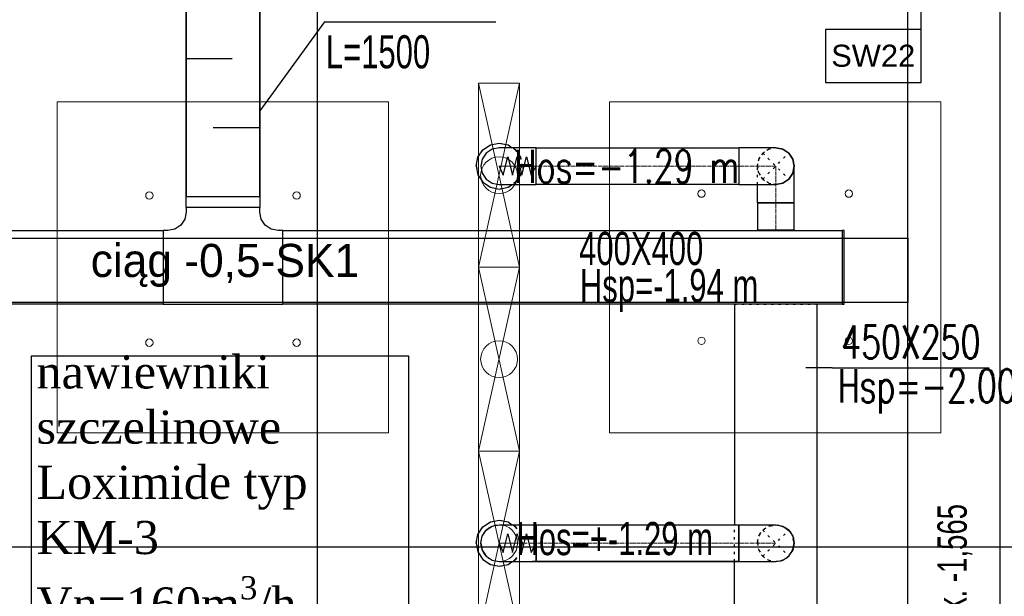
# Model space of a CAD drawing. Header units: centimetres. Extents: x -228435 to 46820, y -89367 to 152985.
# Tile 204 of 252: x 7856 to 13205, y 46731 to 49866. Entities that reach past the tile are written whole.
import ezdxf

# ---------------------------------------------------------------- set-up
doc = ezdxf.new("R2010")
doc.units = ezdxf.units.CM
doc.header["$LTSCALE"] = 50
doc.header["$PDMODE"] = 35
doc.header["$PDSIZE"] = 0.1
for name, pattern in [('CADVENT_CENTERLINE', [9.9, 7.4, -1, 0.5, -1]), ('CADVENT_HIDDEN', [0.8, 0.25, -0.55]), ('Kondygnacja  -0_5$0$HIDDEN', [9.525, 6.35, -3.175]), ('Kondygnacja  -0_5$0$HIDDEN2', [4.7625, 3.175, -1.5875]), ('Osie rzutów$0$DASHDOT2', [12.7, 6.35, -3.175, 0, -3.175])]:
    doc.linetypes.add(name, pattern=pattern)
doc.layers.get('0').update_dxf_attribs({"color": 8})
doc.layers.get('DEFPOINTS').update_dxf_attribs({"color": 8})
for name, color, linetype in [('01-103-Went PP_poziom-0_5$0$L_Nawiew', 3, 'Continuous'), ('bgde-nawiewDETAILS', 1, 'Continuous'), ('bgde-nawiewEXP', 1, 'Continuous'), ('bgde-nawiewHIDDEN', 1, 'Continuous'), ('bgde-tekst', 7, 'Continuous'), ('bgde_AJ_opis', 7, 'Continuous'), ('bgde_tlumik', 6, 'Continuous'), ('bgde_wymiary tłumik VAV', 7, 'Continuous'), ('Kondygnacja  -0_5$0$ARCH_INFO_OPISY_PRZEGRODY', 8, 'Continuous'), ('Kondygnacja  -0_5$0$ARCH_KONSTR_POWYŻEJ RZUTU', 8, 'Kondygnacja  -0_5$0$HIDDEN'), ('Kondygnacja  -0_5$0$ARCH_KONSTR_POWYŻEJ RZUTU_IST', 8, 'Kondygnacja  -0_5$0$HIDDEN2'), ('Osie rzutów$0$ARCH_INFO_OSIE_IST', 8, 'Osie rzutów$0$DASHDOT2'), ('Osie rzutów$0$ARCH_INFO_OSIE_OPISY_IST', 8, 'Continuous')]:
    doc.layers.add(name, color=color, linetype=linetype)
for name, color, linetype, lineweight in [('bgde-nawiewCEN', 7, 'Continuous', 13), ('bgde_AJ_specyfikacja', 2, 'Continuous', 30), ('bgde_nawiewnik', 11, 'Continuous', 5), ('Kondygnacja  -0_5$0$ARCH_INFO_WYMIARY', 8, 'Continuous', 9), ('SU Lampy kwadratowe  -05$0$ARCH_SUFITY_PODWIESZANE', 8, 'Continuous', 9)]:
    doc.layers.add(name, color=color, linetype=linetype, lineweight=lineweight)
doc.styles.add('Kondygnacja  -0_5$0$Arial', font='ARIAL.TTF')
doc.styles.add('Kondygnacja  -0_5$0$BIKTS', font='bikromsw.shx', dxfattribs={"width": 0.8})
doc.styles.add('Kondygnacja  -0_5$0$Romans', font='Romans.shx', dxfattribs={"width": 0.7})
doc.styles.add('Romans', font='Romans.shx')
doc.dimstyles.new('Kondygnacja  -0_5$0$Wymiary 1-100', dxfattribs={"dimtxt": 12, "dimasz": 10, "dimexe": 5, "dimexo": 0, "dimgap": 4, "dimtad": 1, "dimrnd": 0.5, "dimzin": 12, "dimdsep": 46, "dimtxsty": 'Kondygnacja  -0_5$0$Romans', "dimblk": 'Kondygnacja  -0_5$0$_Oblique', "dimcen": 10, "dimdle": 10, "dimclrt": 55, "dimazin": 0, "dimtfac": 1, "dimtmove": 1, "dimatfit": 3, "dimfxl": 0, "dimtolj": 1, "dimtzin": 0, "dimarcsym": 0})

# ---------------------------------------------------------------- blocks, each defined once
blk = doc.blocks.new('Osie rzutów')
at = {"layer": 'Osie rzutów$0$ARCH_INFO_OSIE_IST', "ltscale": 10}
blk.add_line((4436.04, 9200), (15156.54, 9200), dxfattribs=at)
blk = doc.blocks.new('SU Lampy kwadratowe  -05')
at = {"layer": 'SU Lampy kwadratowe  -05$0$ARCH_SUFITY_PODWIESZANE'}
for points in [[(12920, 9442), (13100, 9442), (13100, 9262), (12920, 9262)], [(13220, 9442), (13400, 9442), (13400, 9262), (13220, 9262)]]:
    blk.add_lwpolyline(points, close=True, dxfattribs=at)
for centre in [(13270, 9392), (13350, 9392), (12970, 9391), (13050, 9391), (12970, 9311), (13050, 9311), (13270, 9312), (13350, 9312)]:
    blk.add_circle(centre, 2, dxfattribs=at)
blk = doc.blocks.new('Kondygnacja  -0_5$0$konstrukcja istniejąca -0.5')
at = {"layer": 'Kondygnacja  -0_5$0$ARCH_KONSTR_POWYŻEJ RZUTU_IST', "ltscale": 10}
for points in [[(13432, 9825), (13432, 4975), (13382, 4975)], [(13382, 8625), (13382, 9775)], [(12338, 9367.89), (13382, 9367.89), (13382, 9332.89), (12338, 9332.89)]]:
    blk.add_lwpolyline(points, dxfattribs=at)
at = {"layer": 'Kondygnacja  -0_5$0$ARCH_KONSTR_POWYŻEJ RZUTU_IST', "style": 'Kondygnacja  -0_5$0$BIKTS', "width": 0.7}
blk.add_text('s.k. -1,565', height=16, rotation=90, dxfattribs=at).set_placement((13414.08, 9153.39))
blk = doc.blocks.new('Kondygnacja  -0_5$0$_Oblique')
at = {"color": 0, "linetype": 'ByBlock', "lineweight": -2}
blk.add_line((-0.5, -0.5), (0.5, 0.5), dxfattribs=at)
blk = doc.blocks.new('*D197')
at = {"layer": 'DEFPOINTS', "color": 0}
for p in [(9196, 79785), (9474.1, 79785), (9196, 12690)]:
    blk.add_point(p, dxfattribs=at)
at = {"layer": 'Kondygnacja  -0_5$0$ARCH_INFO_WYMIARY', "color": 0, "lineweight": -2}
for p, q in [((9466.1, 79785), (9479.1, 79785)), ((9474.1, 12680), (9474.1, 79795)), ((9466.1, 12690), (9479.1, 12690))]:
    blk.add_line(p, q, dxfattribs=at)
at = {"layer": 'Kondygnacja  -0_5$0$ARCH_INFO_WYMIARY', "color": 0, "lineweight": -2, "xscale": 10, "yscale": 10, "zscale": 10}
for p, rotation in [((9474.1, 79785), 90), ((9474.1, 12690), 270)]:
    blk.add_blockref('Kondygnacja  -0_5$0$_Oblique', p, dxfattribs=dict(at, rotation=rotation))
at = {"layer": 'Kondygnacja  -0_5$0$ARCH_INFO_WYMIARY', "color": 55, "insert": (9464.1, 46237.5), "char_height": 12, "attachment_point": 5, "rotation": 90, "style": 'Kondygnacja  -0_5$0$Romans'}
blk.add_mtext('\\A1;67095', dxfattribs=at)
blk = doc.blocks.new('*D212')
at = {"layer": 'DEFPOINTS', "color": 0}
for p in [(-30586.3, 81900), (-30681.1, 12489.5), (9064, 12489.5)]:
    blk.add_point(p, dxfattribs=at)
at = {"layer": 'Kondygnacja  -0_5$0$ARCH_INFO_WYMIARY', "color": 0, "lineweight": -2}
for p, q in [((-30673.1, 81900), (-30686.1, 81900)), ((-30681.1, 81910), (-30681.1, 12479.5)), ((-30673.1, 12489.5), (-30686.1, 12489.5))]:
    blk.add_line(p, q, dxfattribs=at)
at = {"layer": 'Kondygnacja  -0_5$0$ARCH_INFO_WYMIARY', "color": 0, "lineweight": -2, "xscale": 10, "yscale": 10, "zscale": 10}
for p, rotation in [((-30681.1, 81900), 90), ((-30681.1, 12489.5), 270)]:
    blk.add_blockref('Kondygnacja  -0_5$0$_Oblique', p, dxfattribs=dict(at, rotation=rotation))
at = {"layer": 'Kondygnacja  -0_5$0$ARCH_INFO_WYMIARY', "color": 55, "insert": (-30691.1, 47194.8), "char_height": 12, "attachment_point": 5, "rotation": 90, "style": 'Kondygnacja  -0_5$0$Romans'}
blk.add_mtext('\\A1;69410.5', dxfattribs=at)
blk = doc.blocks.new('*a388')
at = {"layer": 'bgde-tekst'}
blk.add_line((0, 0), (854, 0), dxfattribs=at)
blk = doc.blocks.new('A$C066D7839')
at = {"layer": 'bgde_nawiewnik'}
for p, q in [((-50, -11.15), (-50, 11.15)), ((-50, 11.15), (50, 11.15)), ((-50, -11.15), (50, 11.15)), ((50, -11.15), (-50, 11.15)), ((50, 11.15), (50, -11.15)), ((50, -11.15), (-50, -11.15))]:
    blk.add_line(p, q, dxfattribs=at)
blk.add_circle((0, 0), 10, dxfattribs=at)
blk = doc.blocks.new('t39')
at = {"layer": 'bgde_tlumik'}
for p, q in [((8759.9, 50404.7), (9159.9, 50404.7)), ((8907.4, 50029.7), (9157.4, 50029.7)), ((8759.9, 49654.7), (9009.9, 49654.7)), ((8907.4, 49279.7), (9157.4, 49279.7))]:
    blk.add_line(p, q, dxfattribs=at)
blk.add_lwpolyline([(8759.9, 48904.7), (9159.9, 48904.7), (9159.9, 50404.7), (8759.9, 50404.7)], close=True, dxfattribs=at)

msp = doc.modelspace()

# ---------------------------------------------------------------- linework, layer by layer
at = {"layer": 'bgde-nawiewCEN', "linetype": 'CADVENT_CENTERLINE', "ltscale": 0.06}
for p, q in [((10461.284, 49069.937), (10460.81, 49069.937)), ((10462.41, 49069.937), (10461.284, 49069.937)), ((10464.602, 49069.937), (10462.41, 49069.937)), ((10468.217, 49069.937), (10464.602, 49069.937)), ((10473.61, 49069.937), (10468.217, 49069.937)), ((10481.136, 49069.937), (10473.61, 49069.937)), ((10491.15, 49069.937), (10481.136, 49069.937)), ((10504.01, 49069.937), (10491.15, 49069.937)), ((10520.069, 49069.937), (10504.01, 49069.937)), ((10539.684, 49069.937), (10520.069, 49069.937)), ((10563.21, 49069.937), (10539.684, 49069.937)), ((10591.002, 49069.937), (10563.21, 49069.937)), ((10642.113, 49069.937), (10591.002, 49069.937)), ((10660.81, 49069.937), (10642.113, 49069.937)), ((11763.122, 49069.937), (10660.81, 49069.937)), ((11763.122, 49069.937), (11963.122, 49069.937)), ((11963.122, 48869.937), (11963.122, 49069.937)), ((11963.122, 48724.066), (11963.122, 48869.937)), ((11963.122, 48720.066), (11963.122, 48724.066)), ((10461.284, 47019.947), (10460.81, 47019.947)), ((10462.41, 47019.947), (10461.284, 47019.947)), ((10464.602, 47019.947), (10462.41, 47019.947)), ((10468.217, 47019.947), (10464.602, 47019.947)), ((10473.61, 47019.947), (10468.217, 47019.947)), ((10481.136, 47019.947), (10473.61, 47019.947)), ((10491.15, 47019.947), (10481.136, 47019.947)), ((10504.01, 47019.947), (10491.15, 47019.947)), ((10520.069, 47019.947), (10504.01, 47019.947)), ((10539.684, 47019.947), (10520.069, 47019.947)), ((10563.21, 47019.947), (10539.684, 47019.947)), ((10591.002, 47019.947), (10563.21, 47019.947)), ((10642.113, 47019.947), (10591.002, 47019.947)), ((10660.81, 47019.947), (10642.113, 47019.947)), ((11763.122, 47019.947), (10660.81, 47019.947)), ((11763.122, 47019.947), (11963.122, 47019.947))]:
    msp.add_line(p, q, dxfattribs=at)
at = {"layer": 'bgde-nawiewDETAILS', "linetype": 'CADVENT_HIDDEN'}
for p, q in [((11892.412, 48999.227), (12033.833, 49140.648)), ((11892.412, 49140.648), (12033.833, 48999.227)), ((11892.412, 46949.237), (12033.833, 47090.658)), ((11892.412, 47090.658), (12033.833, 46949.237))]:
    msp.add_line(p, q, dxfattribs=at)
at = {"layer": 'bgde-nawiewEXP', "linetype": 'Continuous'}
for points in [[(9159.888, 50404.662), (9159.888, 48845.066), (8759.888, 48845.066), (8759.888, 50410.551)], [(10335.81, 49069.937), (10345.325, 49117.773), (10372.421, 49158.326), (10412.974, 49185.422), (10460.81, 49194.937), (10508.645, 49185.422), (10531.82, 49169.937)], [(11863.122, 48869.937), (12063.122, 48869.937), (12063.122, 49069.937), (12055.51, 49108.206), (12033.833, 49140.648), (12001.391, 49162.325), (11963.122, 49169.937), (12001.391, 49162.325), (12033.833, 49140.648), (12055.51, 49108.206), (12063.122, 49069.937), (12055.51, 49031.669), (12033.833, 48999.227), (12001.391, 48977.549), (11963.122, 48969.937), (12001.391, 48977.549), (12033.833, 48999.227), (12055.51, 49031.669), (12063.122, 49069.937)], [(10335.81, 49069.937), (10345.325, 49022.102), (10372.421, 48981.549), (10412.974, 48954.452), (10460.81, 48944.937), (10508.645, 48954.452), (10531.82, 48969.937)], [(11863.122, 48869.937), (11863.122, 48969.937)], [(11863.122, 48720.066), (11863.122, 48724.066), (12063.122, 48724.066), (12063.122, 48869.937), (11863.122, 48869.937), (11863.122, 48724.066), (12063.122, 48724.066), (12063.122, 48720.066)], [(11738.122, 41864.937), (12188.122, 41864.937), (12188.122, 48320.066)], [(11738.122, 48320.066), (11738.122, 47119.947)], [(10335.81, 47019.947), (10345.325, 47067.783), (10372.421, 47108.336), (10412.974, 47135.432), (10460.81, 47144.947), (10508.645, 47135.432), (10531.82, 47119.947)], [(10360.81, 47019.947), (10368.422, 47058.216), (10390.099, 47090.658), (10422.541, 47112.335), (10460.81, 47119.947), (10660.81, 47119.947), (10660.81, 46927.559)], [(11763.122, 46919.947), (11763.122, 47119.947), (11963.122, 47119.947), (12001.391, 47112.335), (12007.533, 47108.231)], [(11963.122, 47119.947), (12001.391, 47112.335), (12033.833, 47090.658), (12013.881, 47103.99)], [(11966.066, 47118.728), (11973.421, 47119.416), (12010.702, 47107.903), (12029.175, 47092.587)], [(12033.833, 47090.658), (12055.51, 47058.216), (12056.952, 47050.97)], [(12033.833, 47090.658), (12055.51, 47058.216), (12063.122, 47019.947), (12058.441, 47043.482)], [(12035.052, 47087.715), (12040.739, 47083), (12058.96, 47048.498), (12061.193, 47024.605)], [(10335.81, 47019.947), (10345.325, 46972.112), (10372.421, 46931.559), (10412.974, 46904.462), (10460.81, 46894.947), (10508.645, 46904.462), (10531.82, 46919.947)], [(10360.81, 47019.947), (10368.422, 46981.679), (10390.099, 46949.237), (10422.541, 46927.559), (10460.81, 46919.947), (10660.81, 46919.947)], [(12001.391, 46927.559), (12033.833, 46949.237), (12055.51, 46981.679), (12051.406, 46975.536)], [(12001.391, 46927.559), (12033.833, 46949.237), (12047.165, 46969.189)], [(12035.763, 46953.895), (12051.078, 46972.368), (12062.591, 47009.649), (12061.903, 47017.004)], [(10660.81, 46919.947), (10642.113, 46919.947)], [(10660.81, 46919.947), (10660.81, 46949.237)], [(10660.81, 46919.947), (11763.122, 46919.947)], [(11738.122, 46069.937), (11738.122, 46919.947)], [(11763.122, 46919.947), (11963.122, 46919.947), (11986.658, 46924.629)], [(11963.122, 46919.947), (12001.391, 46927.559), (11994.145, 46926.118)], [(11967.781, 46921.877), (11991.673, 46924.11), (12026.175, 46942.33), (12030.89, 46948.018)]]:
    msp.add_lwpolyline(points, dxfattribs=at)
for points in [[(10360.81, 49069.937), (10368.422, 49031.669), (10390.099, 48999.227), (10422.541, 48977.549), (10460.81, 48969.937), (10660.81, 48969.937), (10660.81, 49169.937), (10460.81, 49169.937), (10422.541, 49162.325), (10390.099, 49140.648), (10368.422, 49108.206)], [(10660.81, 48969.937), (10660.81, 49169.937), (11763.122, 49169.937), (11763.122, 48969.937)], [(11763.122, 48969.937), (11963.122, 48969.937), (12001.391, 48977.549), (12033.833, 48999.227), (12055.51, 49031.669), (12063.122, 49069.937), (12055.51, 49108.206), (12033.833, 49140.648), (12001.391, 49162.325), (11963.122, 49169.937), (11763.122, 49169.937), (11763.122, 48977.549)], [(5582.054, 48320.066), (5582.054, 48720.066), (8634.888, 48720.066), (8634.888, 48320.066), (9284.888, 48320.066), (9284.888, 48720.066), (9259.888, 48720.066), (9221.62, 48727.678), (9189.178, 48749.355), (9167.5, 48781.797), (9159.888, 48820.066), (9159.888, 48845.066), (8759.888, 48845.066), (8759.888, 48820.066), (8752.276, 48781.797), (8730.599, 48749.355), (8698.157, 48727.678), (8659.888, 48720.066), (8634.888, 48720.066), (8634.888, 48320.066)], [(9284.888, 48320.066), (9284.888, 48720.066), (12324.154, 48720.066), (12324.154, 48320.066), (12334.154, 48320.066), (12334.154, 48720.066), (12324.154, 48720.066), (12324.154, 48320.066)], [(10660.81, 46919.947), (10660.81, 47119.947), (11763.122, 47119.947), (11763.122, 46919.947)], [(12055.51, 46981.679), (12063.122, 47019.947)]]:
    msp.add_lwpolyline(points, close=True, dxfattribs=at)
at = {"layer": 'bgde-nawiewEXP'}
for points in [[(10460.81, 49069.937), (10482.107, 49019.937), (10507.469, 49119.937), (10532.69, 49019.937), (10557.974, 49119.937), (10583.509, 49019.937), (10608.869, 49119.937), (10634.327, 49019.937), (10660.81, 49069.937)], [(10460.81, 47019.947), (10482.107, 46969.947), (10507.469, 47069.947), (10532.69, 46969.947), (10557.974, 47069.947), (10583.509, 46969.947), (10608.869, 47069.947), (10634.327, 46969.947), (10660.81, 47019.947)]]:
    msp.add_lwpolyline(points, dxfattribs=at)
at = {"layer": 'bgde-nawiewHIDDEN', "linetype": 'CADVENT_HIDDEN'}
for points in [[(10335.81, 49069.937), (10345.325, 49117.773), (10372.421, 49158.326), (10412.974, 49185.422), (10460.81, 49194.937), (10508.645, 49185.422), (10549.198, 49158.326), (10531.82, 49169.937)], [(11863.122, 48969.937), (11863.122, 49069.937), (11870.734, 49108.206), (11892.412, 49140.648), (11924.854, 49162.325), (11963.122, 49169.937), (11924.854, 49162.325), (11892.412, 49140.648), (11870.734, 49108.206), (11863.122, 49069.937), (11870.734, 49031.669), (11892.412, 48999.227), (11924.854, 48977.549), (11963.122, 48969.937), (11924.854, 48977.549), (11892.412, 48999.227), (11870.734, 49031.669), (11863.122, 49069.937)], [(10335.81, 49069.937), (10345.325, 49022.102), (10372.421, 48981.549), (10412.974, 48954.452), (10460.81, 48944.937), (10508.645, 48954.452), (10549.198, 48981.549), (10531.82, 48969.937)], [(11863.122, 48720.066), (12063.122, 48720.066)], [(11738.122, 48320.066), (12188.122, 48320.066)], [(10335.81, 47019.947), (10345.325, 47067.783), (10372.421, 47108.336), (10412.974, 47135.432), (10460.81, 47144.947), (10508.645, 47135.432), (10549.198, 47108.336), (10531.82, 47119.947)], [(11738.122, 46919.947), (11738.122, 47119.947)], [(11863.122, 47019.947), (11870.734, 47058.216), (11892.412, 47090.658), (11924.854, 47112.335), (11963.122, 47119.947)], [(11863.654, 47030.246), (11875.167, 47067.527), (11900.07, 47097.564), (11934.572, 47115.785), (11966.066, 47118.728)], [(12007.533, 47108.231), (12013.881, 47103.99)], [(12029.175, 47092.587), (12035.052, 47087.715)], [(10335.81, 47019.947), (10345.325, 46972.112), (10372.421, 46931.559), (10412.974, 46904.462), (10460.81, 46894.947), (10508.645, 46904.462), (10549.198, 46931.559), (10531.82, 46919.947)], [(11863.122, 47019.947), (11870.734, 46981.679), (11892.412, 46949.237), (11924.854, 46927.559), (11963.122, 46919.947)], [(11863.654, 47030.246), (11867.285, 46991.397), (11885.506, 46956.895), (11915.543, 46931.992), (11952.824, 46920.479), (11967.781, 46921.877)], [(12056.952, 47050.97), (12058.441, 47043.482)], [(12061.193, 47024.605), (12061.903, 47017.004)], [(12047.165, 46969.189), (12051.406, 46975.536)], [(11986.658, 46924.629), (11994.145, 46926.118)], [(12030.89, 46948.018), (12035.763, 46953.895)]]:
    msp.add_lwpolyline(points, dxfattribs=at)
for points in [[(10549.198, 48981.549), (10576.295, 49022.102), (10585.81, 49069.937), (10576.295, 49117.773), (10549.198, 49158.326), (10576.295, 49117.773), (10585.81, 49069.937), (10576.295, 49022.102)], [(10549.198, 46931.559), (10576.295, 46972.112), (10585.81, 47019.947), (10576.295, 47067.783), (10549.198, 47108.336), (10576.295, 47067.783), (10585.81, 47019.947), (10576.295, 46972.112)]]:
    msp.add_lwpolyline(points, close=True, dxfattribs=at)
at = {"layer": 'bgde-tekst'}
msp.add_lwpolyline([(12269.026, 47973.71), (12126.305, 47973.71), (12126.305, 47973.71)], dxfattribs=at)
at = {"layer": 'bgde-tekst', "elevation": 1920}
msp.add_lwpolyline([(12269.026, 47973.71), (12126.305, 47973.71), (12126.305, 47973.71)], dxfattribs=at)
at = {"layer": 'bgde_AJ_opis'}
msp.add_lwpolyline([(7919.22, 48037.576), (9967.917, 48037.576), (9967.917, 45038.137), (7919.22, 45038.137)], close=True, dxfattribs=at)
at = {"layer": 'bgde_wymiary tłumik VAV'}
for q in [(9159.888, 49370.764), (10442.533, 49853.408, 1920)]:
    msp.add_line((9512.188, 49853.408, 1920), q, dxfattribs=at)
at = {"layer": 'Kondygnacja  -0_5$0$ARCH_INFO_OPISY_PRZEGRODY'}
msp.add_lwpolyline([(12752.596, 49812.874), (12752.596, 50545.11)], dxfattribs=at)
msp.add_lwpolyline([(12232.596, 49524.874), (12752.596, 49524.874), (12752.596, 49812.874), (12232.596, 49812.874), (12232.596, 49524.874)], close=True, dxfattribs=at)

# ---------------------------------------------------------------- block references
at = {"layer": '01-103-Went PP_poziom-0_5$0$L_Nawiew', "xscale": 10, "yscale": 10, "zscale": 10, "rotation": 270}
for p in [(10459.883, 49019.953, -360.029), (10459.883, 48019.953, -360.029), (10459.883, 47019.953, -360.029)]:
    msp.add_blockref('A$C066D7839', p, dxfattribs=at)
at = {"layer": 'bgde-tekst'}
for p in [(12269.026, 47973.71), (12269.026, 47973.71, 1920)]:
    msp.add_blockref('*a388', p, dxfattribs=at)
at = {"layer": 'bgde_tlumik'}
msp.add_blockref('t39', (0, 0), dxfattribs=at)
at = {"layer": 'Kondygnacja  -0_5$0$ARCH_KONSTR_POWYŻEJ RZUTU', "xscale": 10, "yscale": 10, "zscale": 10}
msp.add_blockref('Kondygnacja  -0_5$0$konstrukcja istniejąca -0.5', (-121140, -45000), dxfattribs=at)
at = {"layer": 'Osie rzutów$0$ARCH_INFO_OSIE_OPISY_IST', "xscale": 10, "yscale": 10, "zscale": 10}
msp.add_blockref('Osie rzutów', (-121140, -45000), dxfattribs=at)
at = {"layer": 'SU Lampy kwadratowe  -05$0$ARCH_SUFITY_PODWIESZANE', "xscale": 10, "yscale": 10, "zscale": 10}
msp.add_blockref('SU Lampy kwadratowe  -05', (-121140, -45000), dxfattribs=at)

# ---------------------------------------------------------------- texts
at = {"layer": 'bgde-tekst', "style": 'Romans', "width": 0.7}
for s, p in [('Hos=-1.29 m ', (10544.651, 48978.256)), ('Hos=-1.29 m ', (10544.651, 48978.256, 1920)), ('450X250', (12319.026, 48023.71)), ('450X250', (12319.026, 48023.71, 1920)), ('Hsp=-2.00 m ', (12300.23, 47785.51)), ('Hsp=-2.00 m ', (12300.23, 47785.51, 1920))]:
    msp.add_text(s, height=180, dxfattribs=at).set_placement(p)
at = {"layer": 'bgde-tekst', "width": 0.7}
for s, p in [('400X400', (10894.868, 48532.145)), ('400X400', (10894.868, 48532.145, 1920)), ('Hsp=-1.94 m ', (10898.937, 48330.24, -1751.409)), ('Hsp=-1.94 m ', (10898.937, 48330.24, 168.591)), ('Hos=+-1.29 m ', (10554.253, 46955.004, -172.959))]:
    msp.add_text(s, height=180, dxfattribs=at).set_placement(p)
at = {"layer": 'bgde_AJ_opis', "insert": (7947.111, 48041.048), "char_height": 180, "width": 2080.39818, "attachment_point": 1}
msp.add_mtext('\\A1;{\\fTimes New Roman|b0|i0|c238|p18;nawiewniki szczelinowe Loximide typ KM-3\\PVn=160m\\H0.7x;\\S3^ ;\\H1.429x;/h - 12szt \\P\\H0.9997x;Vn=170m\\H0.7x;\\S3^ ;\\H1.429x;/h - 6szt \\P(powietrze świeże)\\Patrapy nawiewnika- 11szt}', dxfattribs=at)
at = {"layer": 'bgde_AJ_specyfikacja', "insert": (8241.485, 48646.904, -2580), "char_height": 180, "width": 1505.25105, "attachment_point": 1}
msp.add_mtext('ciąg -0,5-SK1', dxfattribs=at)
at = {"layer": 'bgde_wymiary tłumik VAV', "width": 0.7}
msp.add_text('L=1500', height=180, dxfattribs=at).set_placement((9518.615, 49601.225, 3840))
at = {"layer": 'Kondygnacja  -0_5$0$ARCH_INFO_OPISY_PRZEGRODY', "insert": (12492.596, 49668.874), "char_height": 120, "width": 520, "attachment_point": 5, "style": 'Kondygnacja  -0_5$0$Arial'}
msp.add_mtext('SW22', dxfattribs=at)

# ---------------------------------------------------------------- dimensions: what is measured, and where the dimension line sits
at = {"layer": 'Kondygnacja  -0_5$0$ARCH_INFO_WYMIARY'}
for base, p1, p2, picture, middle in [((-30681.114, 12489.5), (-30586.301, 81900), (9064, 12489.5), '*D212', (-30691.114, 47194.75)), ((9474.093, 79785), (9196, 12690), (9196, 79785), '*D197', (9464.093, 46237.5))]:
    dim = msp.add_linear_dim(base=base, p1=p1, p2=p2, angle=90, dimstyle='Kondygnacja  -0_5$0$Wymiary 1-100', dxfattribs=at)
    dim.commit()
    dim.dimension.update_dxf_attribs({"geometry": picture, "text_midpoint": middle})

doc.saveas('drawing.dxf')
